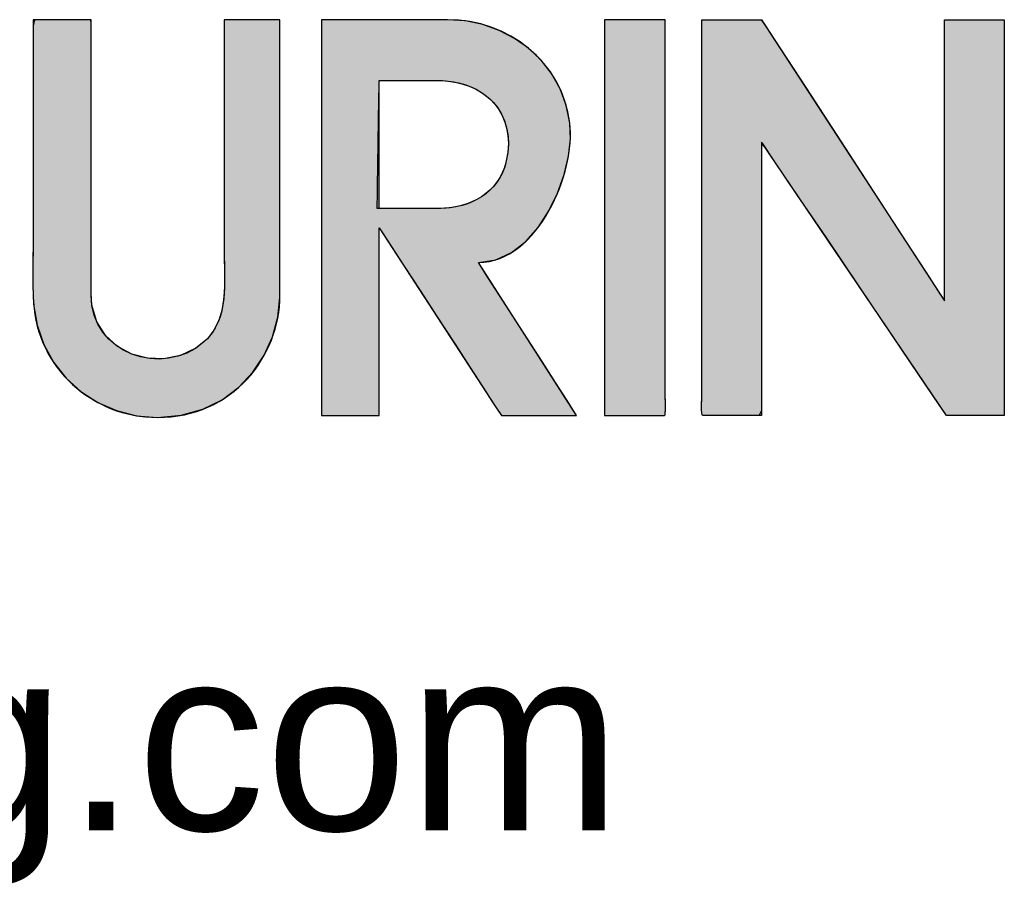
# Model space of a CAD drawing. Header units: inches. Extents: x 0 to 36.4, y -0.1 to 27.2.
# Tile 5 of 10: x 33.7 to 35.1, y 1.3 to 2.6. Entities that reach past the tile are written whole.
import ezdxf

# ---------------------------------------------------------------- set-up
doc = ezdxf.new("R2010")
doc.units = ezdxf.units.IN
doc.header["$MEASUREMENT"] = 0
doc.layers.add('Default', color=7, linetype='Continuous')

# ---------------------------------------------------------------- blocks, each defined once
blk = doc.blocks.new('block_2')
at = {"layer": 'Default', "linetype": 'Continuous'}
for points in [[(0.48348, 0.0069), (0.49641, 0.00805), (0.50815, 0.01135), (0.51863, 0.01652), (0.52775, 0.02332), (0.53543, 0.03147), (0.54159, 0.04072), (0.54614, 0.05081), (0.549, 0.06148), (0.55008, 0.07247), (0.55009, 0.07768), (0.55009, 0.09055), (0.55009, 0.10973), (0.55009, 0.13283), (0.55009, 0.15746), (0.55009, 0.18121), (0.55009, 0.2017), (0.55009, 0.21652), (0.55009, 0.22329), (0.54939, 0.22347), (0.54693, 0.22347), (0.54313, 0.22347), (0.5385, 0.22347), (0.53351, 0.22347), (0.52866, 0.22347), (0.52442, 0.22347), (0.52129, 0.22347), (0.51975, 0.22347), (0.51967, 0.21349), (0.51967, 0.19976), (0.51967, 0.18603), (0.51967, 0.1723), (0.51967, 0.15858), (0.51967, 0.14485), (0.51967, 0.13112), (0.51967, 0.11739), (0.51967, 0.10367), (0.51971, 0.09503), (0.51986, 0.08912), (0.51998, 0.08307), (0.5199, 0.07699), (0.51944, 0.07098), (0.51845, 0.06515), (0.51676, 0.0596), (0.51419, 0.05444), (0.51059, 0.04976), (0.50432, 0.04464), (0.49589, 0.04061), (0.48697, 0.03882), (0.478, 0.03913), (0.46943, 0.04143), (0.46167, 0.04559), (0.45517, 0.05149), (0.45037, 0.059), (0.4477, 0.06799), (0.44729, 0.07457), (0.44729, 0.08377), (0.44729, 0.10038), (0.44729, 0.12199), (0.44729, 0.14623), (0.44729, 0.17067), (0.44729, 0.19294), (0.44729, 0.21064), (0.44729, 0.22137), (0.44715, 0.22347), (0.44538, 0.22347), (0.44202, 0.22347), (0.43757, 0.22347), (0.43252, 0.22347), (0.42737, 0.22347), (0.42264, 0.22347), (0.41883, 0.22347), (0.41642, 0.22347), (0.41585, 0.22011), (0.41585, 0.20779), (0.41585, 0.19546), (0.41585, 0.18314), (0.41585, 0.17082), (0.41585, 0.1585), (0.41585, 0.14618), (0.41585, 0.13386), (0.41585, 0.12154), (0.41585, 0.11062), (0.41582, 0.10604), (0.41577, 0.10144), (0.4157, 0.09683), (0.41563, 0.09222), (0.41559, 0.0876), (0.41559, 0.08299), (0.41564, 0.07838), (0.41577, 0.07379), (0.41603, 0.06855), (0.41788, 0.05716), (0.42156, 0.04656), (0.42688, 0.03691), (0.43368, 0.02834), (0.44176, 0.02101), (0.45097, 0.01505), (0.4611, 0.01062), (0.472, 0.00785)], [(0.75986, 0.22347), (0.75952, 0.22347), (0.75855, 0.22347), (0.75703, 0.22347), (0.75506, 0.22347), (0.75272, 0.22347), (0.75009, 0.22347), (0.74727, 0.22347), (0.74432, 0.22347), (0.74135, 0.22347), (0.73844, 0.22347), (0.73567, 0.22347), (0.73313, 0.22347), (0.7309, 0.22347), (0.72907, 0.22347), (0.72773, 0.22347), (0.72696, 0.22347), (0.72681, 0.22321), (0.72681, 0.21955), (0.72681, 0.21198), (0.72681, 0.20106), (0.72681, 0.18734), (0.72681, 0.17139), (0.72681, 0.15376), (0.72681, 0.13502), (0.72681, 0.11571), (0.72681, 0.09641), (0.72681, 0.07766), (0.72681, 0.06004), (0.72681, 0.04409), (0.72681, 0.03037), (0.72681, 0.01944), (0.72681, 0.01187), (0.72681, 0.00821), (0.72811, 0.00795), (0.73007, 0.00795), (0.73203, 0.00795), (0.734, 0.00795), (0.73596, 0.00795), (0.73792, 0.00795), (0.73988, 0.00795), (0.74184, 0.00795), (0.7438, 0.00795), (0.74576, 0.00795), (0.74772, 0.00795), (0.74968, 0.00795), (0.75164, 0.00795), (0.75361, 0.00795), (0.75557, 0.00795), (0.75753, 0.00795), (0.75949, 0.00795), (0.75963, 0.00806), (0.75974, 0.00834), (0.75982, 0.00879), (0.75989, 0.00937), (0.75993, 0.01007), (0.75996, 0.01085), (0.75998, 0.01171), (0.75998, 0.0126), (0.75998, 0.01352), (0.75997, 0.01443), (0.75995, 0.01531), (0.75993, 0.01614), (0.75991, 0.01689), (0.75989, 0.01755), (0.75987, 0.01808), (0.75986, 0.01846), (0.75986, 0.02007), (0.75986, 0.02442), (0.75986, 0.02876), (0.75986, 0.03311), (0.75986, 0.03745), (0.75986, 0.0418), (0.75986, 0.04614), (0.75986, 0.05049), (0.75986, 0.05483), (0.75986, 0.05918), (0.75986, 0.06352), (0.75986, 0.06787), (0.75986, 0.07222), (0.75986, 0.07656), (0.75986, 0.08091), (0.75986, 0.08525), (0.75986, 0.0896), (0.75986, 0.09634), (0.75986, 0.10429), (0.75986, 0.11223), (0.75986, 0.12018), (0.75986, 0.12812), (0.75986, 0.13607), (0.75986, 0.14401), (0.75986, 0.15196), (0.75986, 0.1599), (0.75986, 0.16785), (0.75986, 0.17579), (0.75986, 0.18374), (0.75986, 0.19168), (0.75986, 0.19963), (0.75986, 0.20758), (0.75986, 0.21552)], [(0.77977, 0.22347), (0.77977, 0.20757), (0.77977, 0.19168), (0.77977, 0.17579), (0.77977, 0.1599), (0.77977, 0.144), (0.77977, 0.12811), (0.77977, 0.11222), (0.77977, 0.09633), (0.77977, 0.08524), (0.77977, 0.07655), (0.77977, 0.06786), (0.77977, 0.05917), (0.77977, 0.05048), (0.77977, 0.04179), (0.77977, 0.03309), (0.77977, 0.0244), (0.77977, 0.01844), (0.77975, 0.01753), (0.77971, 0.01613), (0.77967, 0.01442), (0.77966, 0.01259), (0.77969, 0.01084), (0.77976, 0.00935), (0.77991, 0.00832), (0.78015, 0.00793), (0.78401, 0.00793), (0.78787, 0.00793), (0.79172, 0.00793), (0.79558, 0.00793), (0.79944, 0.00793), (0.8033, 0.00793), (0.80716, 0.00793), (0.81102, 0.00793), (0.81231, 0.01064), (0.81231, 0.02342), (0.81231, 0.04392), (0.81231, 0.06906), (0.81231, 0.09574), (0.81231, 0.12087), (0.81231, 0.14137), (0.81231, 0.15415), (0.81278, 0.15616), (0.81922, 0.14664), (0.83157, 0.12837), (0.84775, 0.10444), (0.86566, 0.07793), (0.88323, 0.05194), (0.89837, 0.02955), (0.90898, 0.01385), (0.91298, 0.00793), (0.91423, 0.00793), (0.91755, 0.00793), (0.92228, 0.00793), (0.92777, 0.00793), (0.93338, 0.00793), (0.93844, 0.00793), (0.9423, 0.00793), (0.94431, 0.00793), (0.94446, 0.01185), (0.94446, 0.03035), (0.94446, 0.06002), (0.94446, 0.0964), (0.94446, 0.13501), (0.94446, 0.17138), (0.94446, 0.20105), (0.94446, 0.21955), (0.94431, 0.22347), (0.94222, 0.22347), (0.93823, 0.22347), (0.933, 0.22347), (0.92721, 0.22347), (0.92152, 0.22347), (0.91663, 0.22347), (0.9132, 0.22347), (0.91191, 0.22347), (0.91191, 0.21738), (0.91191, 0.20124), (0.91191, 0.17823), (0.91191, 0.1515), (0.91191, 0.12425), (0.91191, 0.09964), (0.91191, 0.08086), (0.91191, 0.07107), (0.9101, 0.07314), (0.90155, 0.08628), (0.88784, 0.10736), (0.87103, 0.1332), (0.85319, 0.16063), (0.83638, 0.18647), (0.82267, 0.20755), (0.81412, 0.22069), (0.81216, 0.22347), (0.81008, 0.22347), (0.80609, 0.22347), (0.80086, 0.22347), (0.79507, 0.22347), (0.78939, 0.22347), (0.78449, 0.22347), (0.78106, 0.22347)]]:
    blk.add_hatch(color=7, dxfattribs=at).paths.add_polyline_path(points)
h = blk.add_hatch(color=7, dxfattribs=at)
edge = h.paths.add_edge_path()
edge.add_spline(control_points=[(0.65814, 0.09132), (0.69081, 0.09132), (0.7112, 0.14076), (0.70795, 0.16715), (0.70388, 0.20069), (0.67434, 0.22347), (0.64133, 0.22347)], knot_values=[0, 0, 0, 0, 0.5, 0.5, 0.5, 1, 1, 1, 1], degree=3, periodic=0)
edge.add_spline(control_points=[(0.64133, 0.22347), (0.64133, 0.22347), (0.57265, 0.22347), (0.57265, 0.22347)], knot_values=[0, 0, 0, 0, 1, 1, 1, 1], degree=3, periodic=0)
edge.add_spline(control_points=[(0.57265, 0.22347), (0.57265, 0.22347), (0.57265, 0.00793), (0.57265, 0.00793)], knot_values=[0, 0, 0, 0, 1, 1, 1, 1], degree=3, periodic=0)
edge.add_spline(control_points=[(0.57265, 0.00793), (0.57265, 0.00793), (0.60413, 0.00793), (0.60413, 0.00793)], knot_values=[0, 0, 0, 0, 1, 1, 1, 1], degree=3, periodic=0)
edge.add_spline(control_points=[(0.60413, 0.00793), (0.60413, 0.00793), (0.60413, 0.11018), (0.60413, 0.11018)], knot_values=[0, 0, 0, 0, 1, 1, 1, 1], degree=3, periodic=0)
edge.add_spline(control_points=[(0.60413, 0.11018), (0.60413, 0.11018), (0.66732, 0.01311), (0.66732, 0.01311)], knot_values=[0, 0, 0, 0, 1, 1, 1, 1], degree=3, periodic=0)
edge.add_spline(control_points=[(0.66732, 0.01311), (0.66732, 0.01311), (0.67068, 0.00793), (0.67068, 0.00793)], knot_values=[0, 0, 0, 0, 1, 1, 1, 1], degree=3, periodic=0)
edge.add_spline(control_points=[(0.67068, 0.00793), (0.67068, 0.00793), (0.71164, 0.00793), (0.71164, 0.00793)], knot_values=[0, 0, 0, 0, 1, 1, 1, 1], degree=3, periodic=0)
edge.add_spline(control_points=[(0.71164, 0.00793), (0.71164, 0.00793), (0.65814, 0.09132), (0.65814, 0.09132)], knot_values=[0, 0, 0, 0, 1, 1, 1, 1], degree=3, periodic=0)
edge = h.paths.add_edge_path()
edge.add_spline(control_points=[(0.63555, 0.19042), (0.63555, 0.19042), (0.60413, 0.19042), (0.60413, 0.19042)], knot_values=[0, 0, 0, 0, 1, 1, 1, 1], degree=3, periodic=0)
edge.add_spline(control_points=[(0.60413, 0.19042), (0.60413, 0.19042), (0.60414, 0.1437), (0.60415, 0.12067)], knot_values=[0, 0, 0, 0, 1, 1, 1, 1], degree=3, periodic=0)
edge.add_spline(control_points=[(0.60415, 0.12067), (0.60992, 0.12067), (0.63661, 0.12067), (0.63661, 0.12067)], knot_values=[0, 0, 0, 0, 1, 1, 1, 1], degree=3, periodic=0)
edge.add_spline(control_points=[(0.63661, 0.12067), (0.65344, 0.12067), (0.66945, 0.12906), (0.67333, 0.14655), (0.67333, 0.14656), (0.67334, 0.14656), (0.67334, 0.14657), (0.67919, 0.17309), (0.66128, 0.19042), (0.63555, 0.19042)], knot_values=[0, 0, 0, 0, 0.333333, 0.333333, 0.333333, 0.666667, 0.666667, 0.666667, 1, 1, 1, 1], degree=3, periodic=0)
at = {"layer": 'Default', "color": 7, "linetype": 'Continuous'}
for points in [[(0.48348, 0.0069), (0.49641, 0.00805), (0.50815, 0.01135), (0.51863, 0.01652), (0.52775, 0.02332), (0.53543, 0.03147), (0.54159, 0.04072), (0.54614, 0.05081), (0.549, 0.06148), (0.55008, 0.07247), (0.55009, 0.07768), (0.55009, 0.09055), (0.55009, 0.10973), (0.55009, 0.13283), (0.55009, 0.15746), (0.55009, 0.18121), (0.55009, 0.2017), (0.55009, 0.21652), (0.55009, 0.22329), (0.54939, 0.22347), (0.54693, 0.22347), (0.54313, 0.22347), (0.5385, 0.22347), (0.53351, 0.22347), (0.52866, 0.22347), (0.52442, 0.22347), (0.52129, 0.22347), (0.51975, 0.22347), (0.51967, 0.21349), (0.51967, 0.19976), (0.51967, 0.18603), (0.51967, 0.1723), (0.51967, 0.15858), (0.51967, 0.14485), (0.51967, 0.13112), (0.51967, 0.11739), (0.51967, 0.10367), (0.51971, 0.09503), (0.51986, 0.08912), (0.51998, 0.08307), (0.5199, 0.07699), (0.51944, 0.07098), (0.51845, 0.06515), (0.51676, 0.0596), (0.51419, 0.05444), (0.51059, 0.04976), (0.50432, 0.04464), (0.49589, 0.04061), (0.48697, 0.03882), (0.478, 0.03913), (0.46943, 0.04143), (0.46167, 0.04559), (0.45517, 0.05149), (0.45037, 0.059), (0.4477, 0.06799), (0.44729, 0.07457), (0.44729, 0.08377), (0.44729, 0.10038), (0.44729, 0.12199), (0.44729, 0.14623), (0.44729, 0.17067), (0.44729, 0.19294), (0.44729, 0.21064), (0.44729, 0.22137), (0.44715, 0.22347), (0.44538, 0.22347), (0.44202, 0.22347), (0.43757, 0.22347), (0.43252, 0.22347), (0.42737, 0.22347), (0.42264, 0.22347), (0.41883, 0.22347), (0.41642, 0.22347), (0.41585, 0.22011), (0.41585, 0.20779), (0.41585, 0.19546), (0.41585, 0.18314), (0.41585, 0.17082), (0.41585, 0.1585), (0.41585, 0.14618), (0.41585, 0.13386), (0.41585, 0.12154), (0.41585, 0.11062), (0.41582, 0.10604), (0.41577, 0.10144), (0.4157, 0.09683), (0.41563, 0.09222), (0.41559, 0.0876), (0.41559, 0.08299), (0.41564, 0.07838), (0.41577, 0.07379), (0.41603, 0.06855), (0.41788, 0.05716), (0.42156, 0.04656), (0.42688, 0.03691), (0.43368, 0.02834), (0.44176, 0.02101), (0.45097, 0.01505), (0.4611, 0.01062), (0.472, 0.00785), (0.48348, 0.0069)], [(0.65814, 0.09132), (0.66756, 0.09273), (0.67617, 0.09667), (0.68392, 0.10271), (0.69072, 0.11041), (0.69651, 0.11934), (0.70123, 0.12906), (0.7048, 0.13913), (0.70715, 0.14913), (0.70823, 0.15861), (0.70795, 0.16715), (0.70599, 0.17688), (0.70263, 0.18589), (0.69801, 0.19411), (0.69225, 0.20146), (0.6855, 0.20789), (0.67787, 0.2133), (0.66951, 0.21764), (0.66055, 0.22083), (0.65111, 0.2228), (0.64133, 0.22347), (0.63941, 0.22347), (0.63419, 0.22347), (0.62649, 0.22347), (0.61715, 0.22347), (0.60699, 0.22347), (0.59682, 0.22347), (0.58748, 0.22347), (0.57979, 0.22347), (0.57457, 0.22347), (0.57265, 0.22347), (0.57265, 0.21744), (0.57265, 0.20105), (0.57265, 0.17691), (0.57265, 0.1476), (0.57265, 0.1157), (0.57265, 0.0838), (0.57265, 0.05449), (0.57265, 0.03035), (0.57265, 0.01397), (0.57265, 0.00793), (0.57353, 0.00793), (0.57592, 0.00793), (0.57945, 0.00793), (0.58373, 0.00793), (0.58839, 0.00793), (0.59304, 0.00793), (0.59733, 0.00793), (0.60085, 0.00793), (0.60324, 0.00793), (0.60413, 0.00793), (0.60413, 0.0108), (0.60413, 0.01857), (0.60413, 0.03002), (0.60413, 0.04392), (0.60413, 0.05905), (0.60413, 0.07419), (0.60413, 0.08809), (0.60413, 0.09954), (0.60413, 0.10731), (0.60413, 0.11018), (0.6059, 0.10746), (0.6107, 0.10008), (0.61778, 0.08921), (0.62637, 0.07601), (0.63572, 0.06164), (0.64507, 0.04728), (0.65367, 0.03408), (0.66075, 0.0232), (0.66555, 0.01583), (0.66732, 0.01311), (0.66741, 0.01296), (0.66767, 0.01257), (0.66804, 0.01199), (0.6685, 0.01129), (0.669, 0.01052), (0.6695, 0.00976), (0.66995, 0.00905), (0.67033, 0.00847), (0.67059, 0.00808), (0.67068, 0.00793), (0.67183, 0.00793), (0.67494, 0.00793), (0.67953, 0.00793), (0.6851, 0.00793), (0.69116, 0.00793), (0.69722, 0.00793), (0.7028, 0.00793), (0.70738, 0.00793), (0.7105, 0.00793), (0.71164, 0.00793), (0.71014, 0.01027), (0.70608, 0.01661), (0.70009, 0.02594), (0.69281, 0.03728), (0.68489, 0.04962), (0.67697, 0.06197), (0.66969, 0.07331), (0.6637, 0.08264), (0.65963, 0.08898), (0.65814, 0.09132)], [(0.75986, 0.22347), (0.75952, 0.22347), (0.75855, 0.22347), (0.75703, 0.22347), (0.75506, 0.22347), (0.75272, 0.22347), (0.75009, 0.22347), (0.74727, 0.22347), (0.74432, 0.22347), (0.74135, 0.22347), (0.73844, 0.22347), (0.73567, 0.22347), (0.73313, 0.22347), (0.7309, 0.22347), (0.72907, 0.22347), (0.72773, 0.22347), (0.72696, 0.22347), (0.72681, 0.22321), (0.72681, 0.21955), (0.72681, 0.21198), (0.72681, 0.20106), (0.72681, 0.18734), (0.72681, 0.17139), (0.72681, 0.15376), (0.72681, 0.13502), (0.72681, 0.11571), (0.72681, 0.09641), (0.72681, 0.07766), (0.72681, 0.06004), (0.72681, 0.04409), (0.72681, 0.03037), (0.72681, 0.01944), (0.72681, 0.01187), (0.72681, 0.00821), (0.72811, 0.00795), (0.73007, 0.00795), (0.73203, 0.00795), (0.734, 0.00795), (0.73596, 0.00795), (0.73792, 0.00795), (0.73988, 0.00795), (0.74184, 0.00795), (0.7438, 0.00795), (0.74576, 0.00795), (0.74772, 0.00795), (0.74968, 0.00795), (0.75164, 0.00795), (0.75361, 0.00795), (0.75557, 0.00795), (0.75753, 0.00795), (0.75949, 0.00795), (0.75963, 0.00806), (0.75974, 0.00834), (0.75982, 0.00879), (0.75989, 0.00937), (0.75993, 0.01007), (0.75996, 0.01085), (0.75998, 0.01171), (0.75998, 0.0126), (0.75998, 0.01352), (0.75997, 0.01443), (0.75995, 0.01531), (0.75993, 0.01614), (0.75991, 0.01689), (0.75989, 0.01755), (0.75987, 0.01808), (0.75986, 0.01846), (0.75986, 0.02007), (0.75986, 0.02442), (0.75986, 0.02876), (0.75986, 0.03311), (0.75986, 0.03745), (0.75986, 0.0418), (0.75986, 0.04614), (0.75986, 0.05049), (0.75986, 0.05483), (0.75986, 0.05918), (0.75986, 0.06352), (0.75986, 0.06787), (0.75986, 0.07222), (0.75986, 0.07656), (0.75986, 0.08091), (0.75986, 0.08525), (0.75986, 0.0896), (0.75986, 0.09634), (0.75986, 0.10429), (0.75986, 0.11223), (0.75986, 0.12018), (0.75986, 0.12812), (0.75986, 0.13607), (0.75986, 0.14401), (0.75986, 0.15196), (0.75986, 0.1599), (0.75986, 0.16785), (0.75986, 0.17579), (0.75986, 0.18374), (0.75986, 0.19168), (0.75986, 0.19963), (0.75986, 0.20758), (0.75986, 0.21552), (0.75986, 0.22347)], [(0.77977, 0.22347), (0.78106, 0.22347), (0.78449, 0.22347), (0.78939, 0.22347), (0.79507, 0.22347), (0.80086, 0.22347), (0.80609, 0.22347), (0.81008, 0.22347), (0.81216, 0.22347), (0.81412, 0.22069), (0.82267, 0.20755), (0.83638, 0.18647), (0.85319, 0.16063), (0.87103, 0.1332), (0.88784, 0.10736), (0.90155, 0.08628), (0.9101, 0.07314), (0.91191, 0.07107), (0.91191, 0.08086), (0.91191, 0.09964), (0.91191, 0.12425), (0.91191, 0.1515), (0.91191, 0.17823), (0.91191, 0.20124), (0.91191, 0.21738), (0.91191, 0.22347), (0.9132, 0.22347), (0.91663, 0.22347), (0.92152, 0.22347), (0.92721, 0.22347), (0.933, 0.22347), (0.93823, 0.22347), (0.94222, 0.22347), (0.94431, 0.22347), (0.94446, 0.21955), (0.94446, 0.20105), (0.94446, 0.17138), (0.94446, 0.13501), (0.94446, 0.0964), (0.94446, 0.06002), (0.94446, 0.03035), (0.94446, 0.01185), (0.94431, 0.00793), (0.9423, 0.00793), (0.93844, 0.00793), (0.93338, 0.00793), (0.92777, 0.00793), (0.92228, 0.00793), (0.91755, 0.00793), (0.91423, 0.00793), (0.91298, 0.00793), (0.90898, 0.01385), (0.89837, 0.02955), (0.88323, 0.05194), (0.86566, 0.07793), (0.84775, 0.10444), (0.83157, 0.12837), (0.81922, 0.14664), (0.81278, 0.15616), (0.81231, 0.15415), (0.81231, 0.14137), (0.81231, 0.12087), (0.81231, 0.09574), (0.81231, 0.06906), (0.81231, 0.04392), (0.81231, 0.02342), (0.81231, 0.01064), (0.81102, 0.00793), (0.80716, 0.00793), (0.8033, 0.00793), (0.79944, 0.00793), (0.79558, 0.00793), (0.79172, 0.00793), (0.78787, 0.00793), (0.78401, 0.00793), (0.78015, 0.00793), (0.77991, 0.00832), (0.77976, 0.00935), (0.77969, 0.01084), (0.77966, 0.01259), (0.77967, 0.01442), (0.77971, 0.01613), (0.77975, 0.01753), (0.77977, 0.01844), (0.77977, 0.0244), (0.77977, 0.03309), (0.77977, 0.04179), (0.77977, 0.05048), (0.77977, 0.05917), (0.77977, 0.06786), (0.77977, 0.07655), (0.77977, 0.08524), (0.77977, 0.09633), (0.77977, 0.11222), (0.77977, 0.12811), (0.77977, 0.144), (0.77977, 0.1599), (0.77977, 0.17579), (0.77977, 0.19168), (0.77977, 0.20757), (0.77977, 0.22347)], [(0.60305, 0.12067), (0.60307, 0.1214), (0.6031, 0.12345), (0.60315, 0.12664), (0.60321, 0.1308), (0.60329, 0.13574), (0.60337, 0.14128), (0.60346, 0.14725), (0.60356, 0.15345), (0.60365, 0.15972), (0.60375, 0.16587), (0.60384, 0.17171), (0.60392, 0.17707), (0.60399, 0.18177), (0.60405, 0.18563), (0.6041, 0.18846), (0.60412, 0.19009), (0.60416, 0.19042), (0.6047, 0.19042), (0.6058, 0.19042), (0.60739, 0.19042), (0.60939, 0.19042), (0.61172, 0.19042), (0.61429, 0.19042), (0.61702, 0.19042), (0.61984, 0.19042), (0.62265, 0.19042), (0.62539, 0.19042), (0.62796, 0.19042), (0.63028, 0.19042), (0.63228, 0.19042), (0.63388, 0.19042), (0.63498, 0.19042), (0.63552, 0.19042), (0.6386, 0.19033), (0.64302, 0.1899), (0.64724, 0.18912), (0.65123, 0.18799), (0.65498, 0.18652), (0.65846, 0.18473), (0.66165, 0.18262), (0.66454, 0.18021), (0.6671, 0.1775), (0.66932, 0.17452), (0.67116, 0.17126), (0.67262, 0.16774), (0.67367, 0.16396), (0.67428, 0.15995), (0.67445, 0.15571), (0.67414, 0.15124), (0.67334, 0.14657), (0.67334, 0.14657), (0.67334, 0.14657), (0.67334, 0.14657), (0.67334, 0.14656), (0.67334, 0.14656), (0.67334, 0.14656), (0.67333, 0.14656), (0.67333, 0.14656), (0.67333, 0.14656), (0.67333, 0.14656), (0.67333, 0.14656), (0.67333, 0.14655), (0.67333, 0.14655), (0.67333, 0.14655), (0.67333, 0.14655), (0.67333, 0.14655), (0.67308, 0.14551), (0.67217, 0.14252), (0.67102, 0.13974), (0.66963, 0.13714), (0.66804, 0.13474), (0.66625, 0.13253), (0.66427, 0.13052), (0.66213, 0.12869), (0.65983, 0.12705), (0.65739, 0.12561), (0.65482, 0.12435), (0.65214, 0.12327), (0.64937, 0.12239), (0.64652, 0.12169), (0.6436, 0.12117), (0.64063, 0.12083), (0.63762, 0.12068), (0.63645, 0.12067), (0.63567, 0.12067), (0.63431, 0.12067), (0.63245, 0.12067), (0.63019, 0.12067), (0.62761, 0.12067), (0.6248, 0.12067), (0.62184, 0.12067), (0.61883, 0.12067), (0.61584, 0.12067), (0.61297, 0.12067), (0.6103, 0.12067), (0.60793, 0.12067), (0.60592, 0.12067), (0.60439, 0.12067), (0.6034, 0.12067), (0.60305, 0.12067)]]:
    blk.add_lwpolyline(points, close=True, dxfattribs=at)
for points, knots in [([(0.41585, 0.22347), (0.41585, 0.18612), (0.41585, 0.14879), (0.41585, 0.11146), (0.41585, 0.09759), (0.41517, 0.08349), (0.41596, 0.06962), (0.41806, 0.03386), (0.448, 0.0069), (0.48348, 0.0069)], [0, 0, 0, 0, 0.333333, 0.333333, 0.333333, 0.666667, 0.666667, 0.666667, 1, 1, 1, 1]), ([(0.51967, 0.22347), (0.51967, 0.18187), (0.51967, 0.14027), (0.51967, 0.09867), (0.51967, 0.08159), (0.52294, 0.0603), (0.50856, 0.04782), (0.48589, 0.02815), (0.44729, 0.0419), (0.44729, 0.07348)], [0, 0, 0, 0, 0.333333, 0.333333, 0.333333, 0.666667, 0.666667, 0.666667, 1, 1, 1, 1]), ([(0.65814, 0.09132), (0.69081, 0.09132), (0.7112, 0.14076), (0.70795, 0.16715), (0.70388, 0.20069), (0.67434, 0.22347), (0.64133, 0.22347)], [0, 0, 0, 0, 0.5, 0.5, 0.5, 1, 1, 1, 1]), ([(0.72681, 0.00795), (0.7377, 0.00795), (0.74859, 0.00795), (0.75949, 0.00795), (0.76031, 0.00795), (0.75986, 0.01761), (0.75986, 0.01862), (0.75986, 0.04276), (0.75986, 0.06691), (0.75986, 0.09104), (0.75986, 0.13519), (0.75986, 0.17931), (0.75986, 0.22347)], [0, 0, 0, 0, 0.25, 0.25, 0.25, 0.5, 0.5, 0.5, 0.75, 0.75, 0.75, 1, 1, 1, 1]), ([(0.81231, 0.00793), (0.80158, 0.00793), (0.79087, 0.00793), (0.78015, 0.00793), (0.77935, 0.00793), (0.77977, 0.01761), (0.77977, 0.0186), (0.77977, 0.04275), (0.77977, 0.0669), (0.77977, 0.09103), (0.77977, 0.13518), (0.77977, 0.17931), (0.77977, 0.22347)], [0, 0, 0, 0, 0.25, 0.25, 0.25, 0.5, 0.5, 0.5, 0.75, 0.75, 0.75, 1, 1, 1, 1]), ([(0.63555, 0.19042), (0.66128, 0.19042), (0.67919, 0.17309), (0.67334, 0.14657), (0.67334, 0.14656), (0.67333, 0.14656), (0.67333, 0.14655), (0.66945, 0.12906), (0.65344, 0.12067), (0.63661, 0.12067)], [0, 0, 0, 0, 0.333333, 0.333333, 0.333333, 0.666667, 0.666667, 0.666667, 1, 1, 1, 1])]:
    blk.add_open_spline(points, degree=3, knots=knots, dxfattribs=at)
for points in [[(0.44729, 0.22347), (0.44729, 0.22347), (0.41585, 0.22347), (0.41585, 0.22347)], [(0.44729, 0.07348), (0.44729, 0.07348), (0.44729, 0.22347), (0.44729, 0.22347)], [(0.55009, 0.22347), (0.55009, 0.22347), (0.51967, 0.22347), (0.51967, 0.22347)], [(0.55009, 0.07348), (0.55009, 0.07348), (0.55009, 0.22347), (0.55009, 0.22347)], [(0.64133, 0.22347), (0.64133, 0.22347), (0.57265, 0.22347), (0.57265, 0.22347)], [(0.57265, 0.22347), (0.57265, 0.22347), (0.57265, 0.00793), (0.57265, 0.00793)], [(0.75986, 0.22347), (0.75986, 0.22347), (0.72681, 0.22347), (0.72681, 0.22347)], [(0.72681, 0.22347), (0.72681, 0.22347), (0.72681, 0.00795), (0.72681, 0.00795)], [(0.77977, 0.22347), (0.77977, 0.22347), (0.81231, 0.22347), (0.81231, 0.22347)], [(0.81231, 0.22347), (0.81231, 0.22347), (0.91191, 0.07035), (0.91191, 0.07035)], [(0.91191, 0.07035), (0.91191, 0.07035), (0.91191, 0.22347), (0.91191, 0.22347)], [(0.91191, 0.22347), (0.91191, 0.22347), (0.94446, 0.22347), (0.94446, 0.22347)], [(0.94446, 0.22347), (0.94446, 0.22347), (0.94446, 0.00793), (0.94446, 0.00793)], [(0.60415, 0.12067), (0.60414, 0.1437), (0.60413, 0.19042), (0.60413, 0.19042)], [(0.60413, 0.19042), (0.60413, 0.19042), (0.63555, 0.19042), (0.63555, 0.19042)], [(0.91298, 0.00793), (0.91298, 0.00793), (0.81231, 0.15686), (0.81231, 0.15686)], [(0.81231, 0.15686), (0.81231, 0.15686), (0.81231, 0.00793), (0.81231, 0.00793)], [(0.63661, 0.12067), (0.63661, 0.12067), (0.60992, 0.12067), (0.60415, 0.12067)], [(0.60413, 0.00793), (0.60413, 0.00793), (0.60413, 0.11018), (0.60413, 0.11018)], [(0.60413, 0.11018), (0.60413, 0.11018), (0.66732, 0.01311), (0.66732, 0.01311)], [(0.71164, 0.00793), (0.71164, 0.00793), (0.65814, 0.09132), (0.65814, 0.09132)], [(0.48348, 0.0069), (0.52437, 0.0069), (0.55009, 0.03994), (0.55009, 0.07348)], [(0.66732, 0.01311), (0.66732, 0.01311), (0.67068, 0.00793), (0.67068, 0.00793)], [(0.57265, 0.00793), (0.57265, 0.00793), (0.60413, 0.00793), (0.60413, 0.00793)], [(0.67068, 0.00793), (0.67068, 0.00793), (0.71164, 0.00793), (0.71164, 0.00793)], [(0.94446, 0.00793), (0.94446, 0.00793), (0.91298, 0.00793), (0.91298, 0.00793)]]:
    blk.add_open_spline(points, degree=3, dxfattribs=at)
blk = doc.blocks.new('Block1')
at = {"layer": 'Default', "color": 7}
blk.add_blockref('block_2', (2.0929, 0.69957), dxfattribs=at)
blk = doc.blocks.new('Block13')
at = {"layer": 'Default', "color": 7}
blk.add_blockref('Block1', (0.03706, 0.08409), dxfattribs=at)
at = {"layer": 'Default', "insert": (1.36789, 0.66572), "char_height": 0.1, "width": 1.5722806, "attachment_point": 1}
blk.add_mtext('{\\fArial|b0||i0||c0|p34;\\C7;\\H0.1;\\W1.;www.hammondmfg.com}', dxfattribs=at)
blk = doc.blocks.new('Block11')
at = {"layer": 'Default', "color": 7}
blk.add_blockref('Block13', (0, 0), dxfattribs=at)
blk = doc.blocks.new('Block10')
at = {"layer": 'Default', "color": 7}
blk.add_blockref('Block11', (0, 0), dxfattribs=at)
blk = doc.blocks.new('Block2')
at = {"layer": 'Default', "color": 7, "xscale": 15, "yscale": 15, "zscale": 15}
blk.add_blockref('Block10', (-52.744, 0), dxfattribs=at)
blk = doc.blocks.new('Block222')
at = {"layer": 'Default', "color": 7}
blk.add_blockref('Block2', (106.5784, -49.5033), dxfattribs=at)

msp = doc.modelspace()

# ---------------------------------------------------------------- block references
at = {"layer": 'Default', "color": 7, "xscale": 0.1817301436, "yscale": 0.1817301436, "zscale": 0.1817301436}
msp.add_blockref('Block222', (16.98, 8.8919), dxfattribs=at)

doc.saveas('drawing.dxf')
